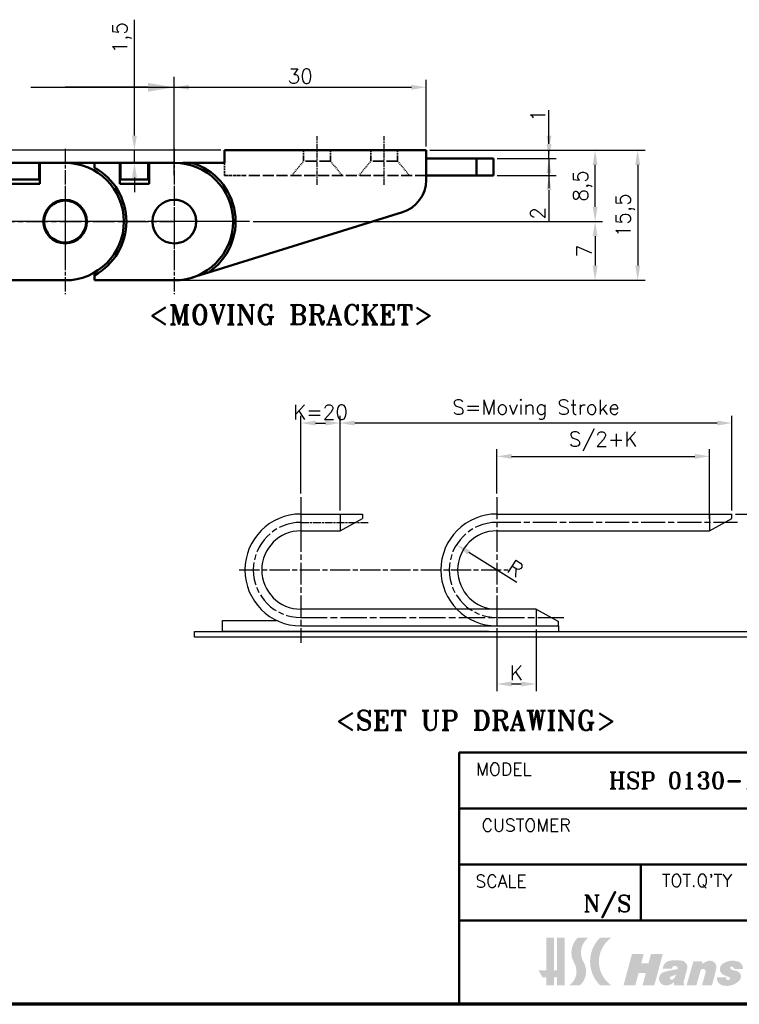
# Model space of a CAD drawing. Header units: millimetres. Extents: x 10 to 277, y 10 to 201.
# Tile 3 of 7: x 138 to 223, y 10 to 127. Entities that reach past the tile are written whole.
import ezdxf

# ---------------------------------------------------------------- set-up
doc = ezdxf.new("R2010")
doc.units = ezdxf.units.MM
doc.header["$LTSCALE"] = 0.3
for name, pattern in [('CHAIN', [0.35429999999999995, 0.2362, -0.0295, 0.0591, -0.0295]), ('DASHED', [0.2067999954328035, 0.1654999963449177, -0.04129999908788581]), ('연속', [0])]:
    doc.linetypes.add(name, pattern=pattern)
doc.layers.add('DIM', color=3, linetype='Continuous')
for name, color, linetype, lineweight in [('경계(ISO)', 7, 'Continuous', 70), ('기호(ISO)', 7, 'Continuous', 25), ('스케치 형상(ISO)', 7, 'Continuous', 25), ('외형선(ISO)', 7, 'Continuous', 50), ('은선 (ISO)', 2, 'DASHED', 35), ('제목(ISO)', 7, 'Continuous', 50), ('중심 표식(ISO)', 1, 'CHAIN', 25), ('중심선(ISO)', 1, 'CHAIN', 25), ('치수(ISO)', 7, '연속', 25), ('해치 (ISO)', 3, 'Continuous', 18)]:
    doc.layers.add(name, color=color, linetype=linetype, lineweight=lineweight)
doc.styles.get("Standard").update_dxf_attribs({"font": 'romans.shx'})
doc.styles.add('주 문자 (ISO)', font='tahoma.ttf')
doc.styles.add('한신 주석 텍스트', font='RomanT.shx')
doc.styles.add('한신치수', font='RomanS.shx')
doc.dimstyles.new('ISO-25', dxfattribs={"dimscale": 0.7, "dimtxt": 2.5, "dimasz": 2.5, "dimexe": 1.25, "dimexo": 0.625, "dimtad": 1, "dimtxsty": 'Standard', "dimcen": 2.5, "dimclrt": 7, "dimadec": 0, "dimazin": 0, "dimtfac": 1, "dimtmove": 0, "dimatfit": 3, "dimfxl": 1, "dimarcsym": 0})
doc.dimstyles.new('한신체인', dxfattribs={"dimscale": 1.25, "dimtxt": 3, "dimasz": 2.5, "dimexe": 1, "dimexo": 1, "dimgap": 1, "dimtad": 1, "dimrnd": 1e-08, "dimdsep": 46, "dimtxsty": '한신치수', "dimcen": 0.09, "dimdle": 10, "dimclrd": 3, "dimclre": 3, "dimclrt": 3, "dimazin": 2, "dimtfac": 1.168400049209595, "dimtmove": 0, "dimatfit": 3, "dimfxl": 1, "dimtolj": 1, "dimlwd": -1, "dimlwe": -1, "dimarcsym": 0})

# ---------------------------------------------------------------- blocks, each defined once
blk = doc.blocks.new('*D150')
at = {"layer": 'Defpoints', "color": 0, "transparency": 16777216}
for p in [(143.0850932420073, 119.2506083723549), (156.084768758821, 107.5230586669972), (143.0850932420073, 103.2563920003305)]:
    blk.add_point(p, dxfattribs=at)
at = {"layer": '치수(ISO)', "color": 3, "transparency": 16777216}
for p, q in [((156.084768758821, 108.7730586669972), (156.084768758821, 120.5006083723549)), ((152.959768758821, 119.2506083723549), (143.0850932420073, 119.2506083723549))]:
    blk.add_line(p, q, dxfattribs=at)
blk.add_solid([(152.959768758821, 119.7714417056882), (152.959768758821, 118.7297750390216), (156.084768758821, 119.2506083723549)], dxfattribs=at)
at = {"layer": '치수(ISO)', "color": 3, "transparency": 16777216, "insert": (149.5849310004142, 122.3756083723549), "char_height": 3.75, "attachment_point": 5, "style": '한신치수'}
blk.add_mtext('\\A1;  ', dxfattribs=at)
blk = doc.blocks.new('_None')
blk = doc.blocks.new('MOVING BRACKET')
at = {"layer": '기호(ISO)', "color": 2, "insert": (-28.11367750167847, 1.870082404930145), "char_height": 3.499999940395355, "attachment_point": 1, "style": '주 문자 (ISO)'}
blk.add_mtext('\\fRomanT|b0|i0;\\H3.5000;<MOVING BRACKET>', dxfattribs=at)
blk = doc.blocks.new('*D209')
at = {"layer": 'Defpoints', "color": 0, "transparency": 16777216}
for p in [(162.084768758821, 111.7563920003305), (19.68511952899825, 58.75639200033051), (84.98772911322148, 58.75639200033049)]:
    blk.add_point(p, dxfattribs=at)
at = {"layer": 'DIM', "color": 0, "lineweight": -2, "transparency": 16777216}
for p, q in [((161.647268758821, 111.7563920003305), (18.81011952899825, 111.7563920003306)), ((19.68511952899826, 110.0063920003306), (19.68511952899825, 60.50639200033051)), ((84.55022911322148, 58.75639200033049), (18.81011952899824, 58.75639200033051))]:
    blk.add_line(p, q, dxfattribs=at)
at = {"layer": 'DIM', "color": 0, "transparency": 16777216}
for points in [[(19.39345286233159, 110.0063920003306), (19.97678619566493, 110.0063920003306), (19.68511952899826, 111.7563920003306)], [(19.39345286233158, 60.50639200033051), (19.97678619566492, 60.50639200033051), (19.68511952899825, 58.75639200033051)]]:
    blk.add_solid(points, dxfattribs=at)
at = {"layer": 'DIM', "color": 7, "transparency": 16777216, "insert": (18.37261952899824, 85.25639200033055), "char_height": 1.75, "attachment_point": 5, "rotation": 90}
blk.add_mtext('53', dxfattribs=at)
blk = doc.blocks.new('*D213')
at = {"layer": 'Defpoints', "color": 0, "transparency": 16777216}
for p in [(156.084768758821, 119.2506083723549), (186.084768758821, 119.2563920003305), (186.084768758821, 111.7563920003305)]:
    blk.add_point(p, dxfattribs=at)
at = {"layer": 'DIM', "color": 0, "lineweight": -2, "transparency": 16777216}
for p, q in [((156.084768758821, 119.6881083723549), (156.084768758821, 120.1313920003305)), ((186.084768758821, 112.1938920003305), (186.084768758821, 120.1313920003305)), ((157.834768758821, 119.2563920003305), (184.334768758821, 119.2563920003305))]:
    blk.add_line(p, q, dxfattribs=at)
at = {"layer": 'DIM', "color": 0, "transparency": 16777216}
for points in [[(157.834768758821, 119.5480586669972), (157.834768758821, 118.9647253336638), (156.084768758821, 119.2563920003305)], [(184.334768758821, 119.5480586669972), (184.334768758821, 118.9647253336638), (186.084768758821, 119.2563920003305)]]:
    blk.add_solid(points, dxfattribs=at)
at = {"layer": 'DIM', "color": 7, "transparency": 16777216, "insert": (171.084768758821, 120.5688920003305), "char_height": 1.75, "attachment_point": 5}
blk.add_mtext('30', dxfattribs=at)
blk = doc.blocks.new('*D219')
at = {"layer": 'Defpoints', "color": 0, "transparency": 16777216}
for p in [(162.084768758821, 111.7563920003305), (151.3350932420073, 110.2563920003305), (162.084768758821, 110.2563920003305)]:
    blk.add_point(p, dxfattribs=at)
at = {"layer": 'DIM', "color": 0, "lineweight": -2, "transparency": 16777216}
for p, q in [((151.3350932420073, 113.5063920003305), (151.3350932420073, 127.3093403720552)), ((161.647268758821, 111.7563920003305), (150.4600932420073, 111.7563920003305)), ((151.3350932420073, 110.2563920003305), (151.3350932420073, 111.7563920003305)), ((161.647268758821, 110.2563920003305), (150.4600932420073, 110.2563920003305)), ((151.3350932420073, 108.5063920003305), (151.3350932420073, 106.7563920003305))]:
    blk.add_line(p, q, dxfattribs=at)
at = {"layer": 'DIM', "color": 0, "transparency": 16777216}
for points in [[(151.0434265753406, 113.5063920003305), (151.626759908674, 113.5063920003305), (151.3350932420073, 111.7563920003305)], [(151.0434265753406, 108.5063920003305), (151.626759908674, 108.5063920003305), (151.3350932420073, 110.2563920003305)]]:
    blk.add_solid(points, dxfattribs=at)
at = {"layer": 'DIM', "color": 7, "transparency": 16777216, "insert": (149.8559265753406, 125.1635070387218), "char_height": 1.75, "attachment_point": 5, "rotation": 90}
blk.add_mtext('1,5', dxfattribs=at)
blk = doc.blocks.new('*D220')
at = {"layer": 'Defpoints', "color": 0, "transparency": 16777216}
for p in [(186.084768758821, 111.7563920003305), (194.0847687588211, 110.7563920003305), (200.7112055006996, 110.7563920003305)]:
    blk.add_point(p, dxfattribs=at)
at = {"layer": 'DIM', "color": 0, "lineweight": -2, "transparency": 16777216}
for p, q in [((200.7112055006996, 113.5063920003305), (200.7112055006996, 116.5480586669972)), ((186.522268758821, 111.7563920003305), (201.5862055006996, 111.7563920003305)), ((200.7112055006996, 110.7563920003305), (200.7112055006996, 111.7563920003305)), ((194.5222687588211, 110.7563920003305), (201.5862055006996, 110.7563920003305)), ((200.7112055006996, 109.0063920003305), (200.7112055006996, 107.2563920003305))]:
    blk.add_line(p, q, dxfattribs=at)
at = {"layer": 'DIM', "color": 0, "transparency": 16777216}
for points in [[(200.4195388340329, 113.5063920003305), (201.0028721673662, 113.5063920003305), (200.7112055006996, 111.7563920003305)], [(200.4195388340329, 109.0063920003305), (201.0028721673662, 109.0063920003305), (200.7112055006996, 110.7563920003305)]]:
    blk.add_solid(points, dxfattribs=at)
at = {"layer": 'DIM', "color": 7, "transparency": 16777216, "insert": (199.3987055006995, 115.9022253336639), "char_height": 1.75, "attachment_point": 5, "rotation": 90}
blk.add_mtext('1', dxfattribs=at)
blk = doc.blocks.new('*D221')
at = {"layer": 'Defpoints', "color": 0, "transparency": 16777216}
for p in [(194.0847687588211, 110.7563920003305), (200.7112055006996, 110.7563920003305), (194.0847687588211, 108.7563920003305)]:
    blk.add_point(p, dxfattribs=at)
at = {"layer": 'DIM', "color": 0, "lineweight": -2, "transparency": 16777216}
for p, q in [((200.7112055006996, 112.5063920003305), (200.7112055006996, 114.2563920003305)), ((194.5222687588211, 110.7563920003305), (201.5862055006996, 110.7563920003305)), ((200.7112055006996, 110.7563920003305), (200.7112055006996, 108.7563920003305)), ((194.5222687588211, 108.7563920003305), (201.5862055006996, 108.7563920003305)), ((200.7112055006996, 107.0063920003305), (200.7112055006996, 103.2147253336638))]:
    blk.add_line(p, q, dxfattribs=at)
at = {"layer": 'DIM', "color": 0, "transparency": 16777216}
for points in [[(200.4195388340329, 112.5063920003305), (201.0028721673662, 112.5063920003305), (200.7112055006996, 110.7563920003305)], [(200.4195388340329, 107.0063920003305), (201.0028721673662, 107.0063920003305), (200.7112055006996, 108.7563920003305)]]:
    blk.add_solid(points, dxfattribs=at)
at = {"layer": 'DIM', "color": 7, "transparency": 16777216, "insert": (199.3987055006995, 104.2355586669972), "char_height": 1.75, "attachment_point": 5, "rotation": 90}
blk.add_mtext('2', dxfattribs=at)
blk = doc.blocks.new('*D222')
at = {"layer": 'Defpoints', "color": 0, "transparency": 16777216}
for p in [(186.084768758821, 111.7563920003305), (206.2050221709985, 111.7563920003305), (165.0514354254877, 103.2563920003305)]:
    blk.add_point(p, dxfattribs=at)
at = {"layer": 'DIM', "color": 0, "lineweight": -2, "transparency": 16777216}
for p, q in [((186.522268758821, 111.7563920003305), (207.0800221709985, 111.7563920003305)), ((206.2050221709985, 105.0063920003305), (206.2050221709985, 110.0063920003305)), ((165.4889354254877, 103.2563920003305), (207.0800221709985, 103.2563920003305))]:
    blk.add_line(p, q, dxfattribs=at)
at = {"layer": 'DIM', "color": 0, "transparency": 16777216}
for points in [[(205.9133555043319, 110.0063920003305), (206.4966888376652, 110.0063920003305), (206.2050221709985, 111.7563920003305)], [(205.9133555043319, 105.0063920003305), (206.4966888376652, 105.0063920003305), (206.2050221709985, 103.2563920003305)]]:
    blk.add_solid(points, dxfattribs=at)
at = {"layer": 'DIM', "color": 7, "transparency": 16777216, "insert": (204.7258555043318, 107.5063920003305), "char_height": 1.75, "attachment_point": 5, "rotation": 90}
blk.add_mtext('8,5', dxfattribs=at)
blk = doc.blocks.new('*D223')
at = {"layer": 'Defpoints', "color": 0, "transparency": 16777216}
for p in [(165.0514354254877, 103.2563920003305), (156.0850932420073, 96.25639200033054), (206.2050221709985, 96.25639200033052)]:
    blk.add_point(p, dxfattribs=at)
at = {"layer": 'DIM', "color": 0, "lineweight": -2, "transparency": 16777216}
for p, q in [((165.4889354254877, 103.2563920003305), (207.0800221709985, 103.2563920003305)), ((206.2050221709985, 101.5063920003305), (206.2050221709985, 98.00639200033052)), ((156.5225932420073, 96.25639200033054), (207.0800221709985, 96.25639200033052))]:
    blk.add_line(p, q, dxfattribs=at)
at = {"layer": 'DIM', "color": 0, "transparency": 16777216}
for points in [[(205.9133555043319, 101.5063920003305), (206.4966888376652, 101.5063920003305), (206.2050221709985, 103.2563920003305)], [(205.9133555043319, 98.00639200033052), (206.4966888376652, 98.00639200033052), (206.2050221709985, 96.25639200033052)]]:
    blk.add_solid(points, dxfattribs=at)
at = {"layer": 'DIM', "color": 7, "transparency": 16777216, "insert": (204.8925221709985, 99.75639200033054), "char_height": 1.75, "attachment_point": 5, "rotation": 90}
blk.add_mtext('7', dxfattribs=at)
blk = doc.blocks.new('*D224')
at = {"layer": 'Defpoints', "color": 0, "transparency": 16777216}
for p in [(186.084768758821, 111.7563920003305), (156.0850932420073, 96.25639200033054), (211.2793541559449, 96.25639200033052)]:
    blk.add_point(p, dxfattribs=at)
at = {"layer": 'DIM', "color": 0, "lineweight": -2, "transparency": 16777216}
for p, q in [((186.522268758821, 111.7563920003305), (212.1543541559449, 111.7563920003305)), ((211.2793541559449, 110.0063920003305), (211.2793541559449, 98.00639200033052)), ((156.5225932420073, 96.25639200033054), (212.1543541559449, 96.25639200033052))]:
    blk.add_line(p, q, dxfattribs=at)
at = {"layer": 'DIM', "color": 0, "transparency": 16777216}
for points in [[(210.9876874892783, 110.0063920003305), (211.5710208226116, 110.0063920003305), (211.2793541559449, 111.7563920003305)], [(210.9876874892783, 98.00639200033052), (211.5710208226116, 98.00639200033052), (211.2793541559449, 96.25639200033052)]]:
    blk.add_solid(points, dxfattribs=at)
at = {"layer": 'DIM', "color": 7, "transparency": 16777216, "insert": (209.8001874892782, 104.0063920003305), "char_height": 1.75, "attachment_point": 5, "rotation": 90}
blk.add_mtext('15,5', dxfattribs=at)
blk = doc.blocks.new('*D229')
at = {"layer": 'Defpoints', "color": 0, "transparency": 16777216}
for p in [(222.4988362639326, 68.41340573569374), (228.4988362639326, 54.41340573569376), (231.6127890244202, 54.41340573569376)]:
    blk.add_point(p, dxfattribs=at)
at = {"layer": 'DIM', "color": 0, "lineweight": -2, "transparency": 16777216}
for p, q in [((222.9363362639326, 68.41340573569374), (232.4877890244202, 68.41340573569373)), ((231.6127890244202, 66.66340573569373), (231.6127890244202, 56.16340573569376)), ((228.9363362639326, 54.41340573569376), (232.4877890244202, 54.41340573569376))]:
    blk.add_line(p, q, dxfattribs=at)
at = {"layer": 'DIM', "color": 0, "transparency": 16777216}
for points in [[(231.3211223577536, 66.66340573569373), (231.9044556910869, 66.66340573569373), (231.6127890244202, 68.41340573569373)], [(231.3211223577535, 56.16340573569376), (231.9044556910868, 56.16340573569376), (231.6127890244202, 54.41340573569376)]]:
    blk.add_solid(points, dxfattribs=at)
at = {"layer": 'DIM', "color": 7, "transparency": 16777216, "insert": (230.3002890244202, 61.41340573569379), "char_height": 1.75, "attachment_point": 5, "rotation": 90}
blk.add_mtext('H', dxfattribs=at)
blk = doc.blocks.new('*D230')
at = {"layer": 'Defpoints', "color": 0, "transparency": 16777216}
for p in [(194.4988362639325, 55.08007240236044), (199.1655029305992, 55.08007240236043), (199.1655029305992, 48.1640052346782)]:
    blk.add_point(p, dxfattribs=at)
at = {"layer": 'DIM', "color": 0, "lineweight": -2, "transparency": 16777216}
for p, q in [((194.4988362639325, 54.64257240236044), (194.4988362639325, 47.2890052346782)), ((199.1655029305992, 54.64257240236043), (199.1655029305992, 47.2890052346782)), ((196.2488362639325, 48.1640052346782), (197.4155029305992, 48.1640052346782))]:
    blk.add_line(p, q, dxfattribs=at)
at = {"layer": 'DIM', "color": 0, "transparency": 16777216}
for points in [[(196.2488362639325, 48.45567190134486), (196.2488362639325, 47.87233856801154), (194.4988362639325, 48.1640052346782)], [(197.4155029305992, 48.45567190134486), (197.4155029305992, 47.87233856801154), (199.1655029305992, 48.1640052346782)]]:
    blk.add_solid(points, dxfattribs=at)
at = {"layer": 'DIM', "color": 7, "transparency": 16777216, "insert": (196.8321695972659, 49.4765052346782), "char_height": 1.75, "attachment_point": 5}
blk.add_mtext('K', dxfattribs=at)
blk = doc.blocks.new('*D231')
at = {"layer": 'Defpoints', "color": 0, "transparency": 16777216}
for p in [(219.8321695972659, 75.28145780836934), (194.4988362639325, 70.4134057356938), (219.8321695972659, 67.41340573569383)]:
    blk.add_point(p, dxfattribs=at)
at = {"layer": 'DIM', "color": 0, "lineweight": -2, "transparency": 16777216}
for p, q in [((194.4988362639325, 70.8509057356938), (194.4988362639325, 76.15645780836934)), ((196.2488362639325, 75.28145780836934), (218.0821695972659, 75.28145780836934)), ((219.8321695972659, 67.85090573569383), (219.8321695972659, 76.15645780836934))]:
    blk.add_line(p, q, dxfattribs=at)
at = {"layer": 'DIM', "color": 0, "transparency": 16777216}
for points in [[(196.2488362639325, 75.57312447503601), (196.2488362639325, 74.98979114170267), (194.4988362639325, 75.28145780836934)], [(218.0821695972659, 75.57312447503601), (218.0821695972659, 74.98979114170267), (219.8321695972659, 75.28145780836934)]]:
    blk.add_solid(points, dxfattribs=at)
at = {"layer": 'DIM', "color": 7, "transparency": 16777216, "insert": (207.1655029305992, 77.05229114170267), "char_height": 1.75, "attachment_point": 5}
blk.add_mtext('S/2+K', dxfattribs=at)
blk = doc.blocks.new('*D232')
at = {"layer": 'Defpoints', "color": 0, "transparency": 16777216}
for p in [(175.8321695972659, 79.2510411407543), (171.1655029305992, 70.4134057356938), (175.8321695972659, 68.41340573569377)]:
    blk.add_point(p, dxfattribs=at)
at = {"layer": 'DIM', "color": 0, "lineweight": -2, "transparency": 16777216}
for p, q in [((171.1655029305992, 70.8509057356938), (171.1655029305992, 80.1260411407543)), ((175.8321695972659, 68.85090573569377), (175.8321695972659, 80.1260411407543)), ((172.9155029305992, 79.2510411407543), (174.0821695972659, 79.2510411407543))]:
    blk.add_line(p, q, dxfattribs=at)
at = {"layer": 'DIM', "color": 0, "transparency": 16777216}
for points in [[(172.9155029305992, 79.54270780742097), (172.9155029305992, 78.95937447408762), (171.1655029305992, 79.2510411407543)], [(174.0821695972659, 79.54270780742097), (174.0821695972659, 78.95937447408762), (175.8321695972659, 79.2510411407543)]]:
    blk.add_solid(points, dxfattribs=at)
at = {"layer": 'DIM', "color": 7, "transparency": 16777216, "insert": (173.4988362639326, 80.5635411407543), "char_height": 1.75, "attachment_point": 5}
blk.add_mtext('K=20', dxfattribs=at)
blk = doc.blocks.new('*D233')
at = {"layer": 'Defpoints', "color": 0, "transparency": 16777216}
for p in [(175.8321695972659, 79.2510411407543), (175.8321695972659, 68.41340573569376), (222.4988362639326, 68.41340573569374)]:
    blk.add_point(p, dxfattribs=at)
at = {"layer": 'DIM', "color": 0, "lineweight": -2, "transparency": 16777216}
for p, q in [((175.8321695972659, 68.85090573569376), (175.8321695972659, 80.1260411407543)), ((222.4988362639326, 68.85090573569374), (222.4988362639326, 80.1260411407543)), ((220.7488362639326, 79.2510411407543), (177.5821695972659, 79.2510411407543))]:
    blk.add_line(p, q, dxfattribs=at)
at = {"layer": 'DIM', "color": 0, "transparency": 16777216}
for points in [[(177.5821695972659, 79.54270780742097), (177.5821695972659, 78.95937447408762), (175.8321695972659, 79.2510411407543)], [(220.7488362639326, 79.54270780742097), (220.7488362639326, 78.95937447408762), (222.4988362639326, 79.2510411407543)]]:
    blk.add_solid(points, dxfattribs=at)
at = {"layer": 'DIM', "color": 7, "transparency": 16777216, "insert": (199.1655029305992, 80.85520780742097), "char_height": 1.75, "attachment_point": 5}
blk.add_mtext('S=Moving Stroke', dxfattribs=at)
blk = doc.blocks.new('*D234')
at = {"layer": 'Defpoints', "color": 0, "transparency": 16777216}
for p in [(189.6976914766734, 64.75674236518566), (194.4988362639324, 61.74673906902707)]:
    blk.add_point(p, dxfattribs=at)
at = {"layer": 'DIM', "color": 0, "lineweight": -2, "transparency": 16777216}
blk.add_line((196.8641061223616, 60.26386979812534), (191.1803979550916, 63.8271825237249), dxfattribs=at)
at = {"layer": 'DIM', "color": 0, "transparency": 16777216}
blk.add_solid([(191.3353245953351, 64.07430027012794), (191.0254713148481, 63.58006477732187), (189.6976914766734, 64.75674236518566)], dxfattribs=at)
at = {"layer": 'DIM', "color": 7, "transparency": 16777216, "insert": (196.6963638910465, 61.91814289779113), "char_height": 1.75, "attachment_point": 5, "rotation": 327.91498194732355}
blk.add_mtext('R', dxfattribs=at)

msp = doc.modelspace()

# ---------------------------------------------------------------- hatches: boundary and pattern name
at = {"layer": '해치 (ISO)'}
for points in [[(200.3928060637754, 14.06331657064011), (200.3928060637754, 17.92998323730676), (201.3261393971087, 17.92998323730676), (201.3261393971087, 14.06331657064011), (201.659472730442, 14.06331657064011), (201.659472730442, 17.92998323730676), (202.5928060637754, 17.92998323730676), (202.5928060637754, 12.2633165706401), (201.659472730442, 12.2633165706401), (201.659472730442, 13.19664990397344), (201.3261393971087, 13.19664990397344), (201.3261393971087, 12.2633165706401), (200.3928060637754, 12.2633165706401), (200.3928060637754, 13.19664990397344), (199.9598429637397, 13.19664990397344), (199.459472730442, 14.06331657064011)], [(209.5928060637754, 12.26331657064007), (210.9928060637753, 12.26331657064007), (211.3857982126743, 13.72998323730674), (212.2524648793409, 13.72998323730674), (211.859472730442, 12.2633165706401), (213.259472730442, 12.2633165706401), (214.2598163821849, 15.99664990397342), (212.8598163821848, 15.99664990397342), (212.5561406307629, 14.86331657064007), (211.6894739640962, 14.86331657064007), (211.9931497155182, 15.99664990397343), (210.5931497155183, 15.99664990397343)]]:
    msp.add_hatch(color=7, dxfattribs=at).paths.add_polyline_path(points)
h = msp.add_hatch(color=7, dxfattribs=at)
edge = h.paths.add_edge_path()
edge.add_line((203.1261393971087, 12.2633165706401), (204.3928060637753, 12.2633165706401))
edge.add_arc((202.9352586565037, 13.91121084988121), 2.2, 311.4924651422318, 390.6839073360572)
edge.add_arc((206.7333672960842, 16.16492010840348), 2.216427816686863, 127.2165836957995, 210.6839073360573, ccw=False)
edge.add_line((205.3928060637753, 17.92998323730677), (204.1261393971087, 17.92998323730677))
edge.add_arc((205.8492170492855, 16.16492010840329), 2.466666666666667, 134.310384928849, 210.3022662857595)
edge.add_arc((201.9928060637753, 13.91121084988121), 2, -55.48189215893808, 30.302266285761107, ccw=False)
h = msp.add_hatch(color=7, dxfattribs=at)
edge = h.paths.add_edge_path()
edge.add_line((206.7928060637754, 12.2633165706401), (208.1261393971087, 12.2633165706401))
edge.add_arc((210.1236378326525, 15.09664990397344), 3.466666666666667, 125.18381548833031, 234.81618451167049, ccw=False)
edge.add_line((208.1261393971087, 17.92998323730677), (206.7928060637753, 17.92998323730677))
edge.add_arc((209.5903044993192, 15.09664990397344), 3.981679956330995, 134.6353716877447, 225.3646283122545)
h = msp.add_hatch(color=7, dxfattribs=at)
edge = h.paths.add_edge_path(flags=0)
edge.add_arc((214.6735819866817, 13.97900571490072), 1.271721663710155, 306.1770774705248, 339.9442206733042)
edge.add_line((215.8681854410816, 13.5428880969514), (215.2324314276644, 13.31253531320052))
edge.add_arc((215.3026260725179, 13.1188040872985), 0.2060560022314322, 109.9169737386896, 306.1770774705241)
edge = h.paths.add_edge_path()
edge.add_line((215.6132517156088, 12.2633165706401), (216.7959817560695, 12.2633165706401))
edge.add_line((216.7959817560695, 12.2633165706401), (216.8384049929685, 12.42164224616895))
edge.add_arc((216.8763836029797, 12.56338034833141), 0.1467380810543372, 165.0000000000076, 254.9999999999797, ccw=False)
edge.add_line((216.7346455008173, 12.60135895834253), (217.163552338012, 14.20206106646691))
edge.add_arc((216.3810906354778, 14.41172104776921), 0.8100639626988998, 345.0000000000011, 450)
edge.add_line((216.3810906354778, 15.22178501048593), (215.3077783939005, 15.22178501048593))
edge.add_arc((215.3077783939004, 14.17061865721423), 1.051166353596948, 90, 175.5251169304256)
edge.add_line((214.2598163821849, 14.25263282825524), (215.3469416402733, 14.25263282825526))
edge.add_arc((215.7120029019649, 14.21184747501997), 0.3673325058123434, 22.510015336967, 173.6252393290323, ccw=False)
edge.add_arc((215.9289132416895, 14.30173910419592), 0.1325334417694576, -81.62602272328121, 22.510015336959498, ccw=False)
edge.add_arc((217.765079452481, 1.828046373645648), 12.47557968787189, 98.37397727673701, 105.5458744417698)
edge.add_arc((214.642246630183, 13.05370795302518), 0.8236458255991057, 105.5458744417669, 281.281709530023)
edge.add_arc((214.4684317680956, 13.92501383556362), 1.712119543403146, 281.2817095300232, 311.963461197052)
edge.add_line((215.6132517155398, 12.65193072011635), (215.6132517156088, 12.26331657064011))
h = msp.add_hatch(color=7, dxfattribs=at)
edge = h.paths.add_edge_path()
edge.add_line((217.9081858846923, 15.10225390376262), (218.9805444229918, 15.10225390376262))
edge.add_line((218.9805444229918, 15.10225390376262), (218.9125780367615, 14.78507744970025))
edge.add_arc((220.2060389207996, 13.19754124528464), 2.04775786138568, 105.45909696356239, 129.1717679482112, ccw=False)
edge.add_arc((219.8692082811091, 14.41548901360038), 0.7840919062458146, -14.337590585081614, 105.45909696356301, ccw=False)
edge.add_line((220.6288784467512, 14.22132064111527), (220.1284211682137, 12.26331657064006))
edge.add_line((220.1284211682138, 12.26331657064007), (218.9301280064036, 12.26331657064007))
edge.add_line((218.9301280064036, 12.26331657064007), (219.3883427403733, 13.87444207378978))
edge.add_arc((219.0642556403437, 13.89343539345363), 0.3246431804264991, 356.645982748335, 524.1238979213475)
edge.add_line((218.7519958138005, 13.98224415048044), (218.2631214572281, 12.2633165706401))
edge.add_line((218.2631214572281, 12.2633165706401), (217.1007733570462, 12.2633165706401))
edge.add_line((217.1007733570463, 12.2633165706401), (217.9081858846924, 15.10225390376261))
h = msp.add_hatch(color=7, dxfattribs=at)
edge = h.paths.add_edge_path()
edge.add_arc((222.0689504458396, 13.13197969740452), 0.2613128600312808, 165.4696428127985, 269.3199450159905)
edge.add_arc((222.068314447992, 13.07839832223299), 0.207727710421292, 269.3199450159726, 434.6146394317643)
edge.add_arc((223.1776279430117, 17.10975853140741), 3.973473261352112, 244.87448421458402, 254.6146394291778, ccw=False)
edge.add_arc((221.8076825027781, 14.18862534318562), 0.747055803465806, 127.0220652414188, 244.8744842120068, ccw=False)
edge.add_arc((222.5789371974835, 13.16595545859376), 2.027949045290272, 69.38153505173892, 127.02206524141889, ccw=False)
edge.add_arc((223.0761051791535, 14.48735624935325), 0.6161147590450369, 51.52788990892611, 69.38153505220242, ccw=False)
edge.add_arc((222.8503001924, 14.2031966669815), 0.9790673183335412, -0.06645623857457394, 51.527889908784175, ccw=False)
edge.add_line((223.829366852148, 14.20206106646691), (222.8045971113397, 14.20206106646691))
edge.add_arc((222.236483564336, 13.92935027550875), 0.630177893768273, 25.64234092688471, 62.04913768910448)
edge.add_arc((222.4542309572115, 14.33972220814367), 0.1656146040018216, 62.04913768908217, 242.0491376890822)
edge.add_arc((223.3240941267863, 15.979087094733), 2.021464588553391, 242.0491376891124, 261.0483130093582)
edge.add_arc((222.9046577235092, 13.31634001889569), 0.6741149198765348, -41.773389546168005, 81.04831300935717, ccw=False)
edge.add_arc((221.8957584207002, 14.2175572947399), 2.026915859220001, 254.6106971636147, 318.22661045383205, ccw=False)
edge.add_arc((221.5961634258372, 13.12909081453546), 0.8979710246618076, 175.6282231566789, 254.6106971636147, ccw=False)
edge.add_line((220.7008051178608, 13.19754124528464), (221.8159957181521, 13.19754124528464))

# ---------------------------------------------------------------- linework, layer by layer
at = {"layer": '경계(ISO)'}
msp.add_line((276.6666662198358, 9.999999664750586), (9.999999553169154, 9.999999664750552), dxfattribs=at)
at = {"layer": '스케치 형상(ISO)', "color": 3}
msp.add_line((138.9878938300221, 119.2563920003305), (158.9878938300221, 119.2563920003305), dxfattribs=at)
at = {"layer": '스케치 형상(ISO)', "color": 1, "linetype": 'CHAIN', "ltscale": 37.37082290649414}
msp.add_line((58.98789383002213, 103.2563920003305), (156.084768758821, 103.2563920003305), dxfattribs=at)
at = {"layer": '스케치 형상(ISO)', "color": 1, "linetype": 'CHAIN', "ltscale": 36.69207000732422}
for p, q in [((171.1655029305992, 70.4134057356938), (171.1655029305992, 53.0800724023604)), ((194.4988362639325, 70.4134057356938), (194.4988362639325, 53.0800724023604))]:
    msp.add_line(p, q, dxfattribs=at)
at = {"layer": '스케치 형상(ISO)'}
for p, q in [((171.1655029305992, 68.41340573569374), (171.1655029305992, 66.41340573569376)), ((171.1655029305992, 68.41340573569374), (178.4988362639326, 68.41340573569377)), ((175.8321695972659, 68.41340573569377), (175.8321695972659, 66.41340573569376)), ((178.4988362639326, 68.41340573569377), (178.4988362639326, 67.88007240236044)), ((194.4988362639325, 68.41340573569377), (222.4988362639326, 68.41340573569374)), ((219.8321695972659, 68.41340573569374), (219.8321695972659, 66.41340573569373)), ((222.4988362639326, 67.88007240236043), (222.4988362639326, 68.41340573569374)), ((175.8321695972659, 66.41340573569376), (178.4988362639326, 67.88007240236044)), ((219.8321695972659, 66.41340573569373), (222.4988362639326, 67.88007240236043)), ((171.1655029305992, 66.41340573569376), (175.8321695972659, 66.41340573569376)), ((194.4988362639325, 66.41340573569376), (219.8321695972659, 66.41340573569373)), ((199.1655029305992, 57.08007240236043), (171.1655029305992, 57.08007240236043)), ((194.4988362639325, 57.08007240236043), (194.4988362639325, 55.08007240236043)), ((199.1655029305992, 57.08007240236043), (199.1655029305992, 55.08007240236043)), ((199.1655029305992, 57.08007240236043), (201.8321695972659, 55.61340573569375)), ((161.8321695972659, 54.41340573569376), (161.8321695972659, 55.74673906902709)), ((161.8321695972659, 55.74673906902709), (168.2595703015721, 55.7467390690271)), ((201.8321695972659, 55.08007240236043), (201.8321695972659, 55.61340573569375)), ((158.4988362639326, 54.41340573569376), (228.4988362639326, 54.41340573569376)), ((158.4988362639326, 53.74673906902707), (158.4988362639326, 54.41340573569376)), ((193.4988362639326, 54.41340573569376), (161.8321695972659, 54.41340573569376)), ((171.1655029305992, 55.08007240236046), (201.8321695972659, 55.08007240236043)), ((201.8321695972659, 55.08007240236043), (201.8321695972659, 54.41340573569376)), ((228.4988362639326, 53.74673906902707), (158.4988362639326, 53.74673906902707))]:
    msp.add_line(p, q, dxfattribs=at)
at = {"layer": '스케치 형상(ISO)', "color": 1, "linetype": 'CHAIN', "ltscale": 13.33438873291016}
msp.add_line((171.1655029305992, 67.41340573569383), (179.1655029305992, 67.41340573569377), dxfattribs=at)
at = {"layer": '스케치 형상(ISO)', "color": 1, "linetype": 'CHAIN', "ltscale": 40.45535659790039}
msp.add_line((223.1655029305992, 67.41340573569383), (194.4988362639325, 67.41340573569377), dxfattribs=at)
at = {"layer": '스케치 형상(ISO)', "color": 1, "linetype": 'CHAIN', "ltscale": 33.86960220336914}
msp.add_line((163.8321695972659, 61.74673906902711), (195.8321695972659, 61.7467390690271), dxfattribs=at)
at = {"layer": '스케치 형상(ISO)', "color": 1, "linetype": 'CHAIN', "ltscale": 44.21864700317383}
msp.add_line((171.1655029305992, 56.0800724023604), (202.4988362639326, 56.08007240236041), dxfattribs=at)
at = {"layer": '스케치 형상(ISO)'}
for centre, radius in [((171.1655029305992, 61.7467390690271), 6.666666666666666), ((194.4988362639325, 61.7467390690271), 6.666666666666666), ((171.1655029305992, 61.7467390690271), 4.666666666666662), ((194.4988362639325, 61.7467390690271), 4.666666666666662)]:
    msp.add_arc(centre, radius, 90, 270, dxfattribs=at)
at = {"layer": '스케치 형상(ISO)', "color": 1, "linetype": 'CHAIN', "ltscale": 37.6849250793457}
for centre, radius in [((171.1655029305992, 61.7467390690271), 5.666666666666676), ((194.4988362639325, 61.74673906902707), 5.666666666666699)]:
    msp.add_arc(centre, radius, 90, 270, dxfattribs=at)
at = {"layer": '외형선(ISO)'}
for p, q in [((186.084768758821, 111.7563920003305), (162.084768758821, 111.7563920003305)), ((162.084768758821, 111.7563920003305), (162.084768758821, 110.2563920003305)), ((186.084768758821, 108.2012982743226), (186.084768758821, 111.7563920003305)), ((186.084768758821, 110.7563920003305), (192.084768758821, 110.7563920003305)), ((192.084768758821, 108.7563920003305), (192.084768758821, 110.7563920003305)), ((192.084768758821, 110.7563920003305), (194.0847687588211, 110.7563920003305)), ((194.0847687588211, 108.7563920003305), (194.0847687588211, 110.7563920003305)), ((139.9850932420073, 110.2563920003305), (136.6850932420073, 110.2563920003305)), ((139.9850932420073, 110.2563920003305), (139.9850932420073, 109.4063920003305)), ((139.9850932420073, 110.2563920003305), (140.0850932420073, 110.2563920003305)), ((139.9850932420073, 109.4063920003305), (139.9850932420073, 109.1063920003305)), ((139.9850932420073, 109.1063920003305), (139.9850932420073, 108.2563920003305)), ((140.0850932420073, 110.2563920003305), (140.0850932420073, 107.7563920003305)), ((140.0850932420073, 110.2563920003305), (143.0850932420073, 110.2563920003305)), ((143.0850932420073, 110.2563920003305), (146.5850932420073, 110.2563920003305)), ((146.5850932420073, 110.2563920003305), (149.5850932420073, 110.2563920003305)), ((146.5850932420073, 110.2563920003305), (146.5850932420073, 109.6626389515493)), ((149.5850932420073, 110.2563920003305), (149.6850932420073, 110.2563920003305)), ((149.5850932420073, 107.7563920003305), (149.5850932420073, 110.2563920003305)), ((152.9850932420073, 110.2563920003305), (149.6850932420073, 110.2563920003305)), ((149.6850932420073, 109.4063920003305), (149.6850932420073, 110.2563920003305)), ((149.6850932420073, 109.4063920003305), (149.6850932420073, 109.1063920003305)), ((149.6850932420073, 108.2563920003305), (149.6850932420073, 109.1063920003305)), ((152.9850932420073, 110.2563920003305), (152.9850932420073, 109.4063920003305)), ((152.9850932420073, 110.2563920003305), (153.0850932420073, 110.2563920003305)), ((152.9850932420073, 109.4063920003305), (152.9850932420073, 109.1063920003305)), ((152.9850932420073, 109.1063920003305), (152.9850932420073, 108.2563920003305)), ((153.0850932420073, 110.2563920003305), (153.0850932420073, 107.7563920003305)), ((153.0850932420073, 110.2563920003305), (156.0850932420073, 110.2563920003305)), ((157.084768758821, 110.2563920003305), (157.084768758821, 110.1846420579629)), ((157.084768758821, 110.2563920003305), (158.1560002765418, 110.2563920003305)), ((162.084768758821, 110.2563920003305), (158.1560002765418, 110.2563920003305)), ((136.6850932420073, 108.2563920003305), (139.9850932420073, 108.2563920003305)), ((139.9850932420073, 108.2563920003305), (140.0850932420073, 108.2563920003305)), ((149.5850932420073, 108.2563920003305), (149.6850932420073, 108.2563920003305)), ((149.6850932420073, 108.2563920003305), (152.9850932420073, 108.2563920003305)), ((152.9850932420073, 108.2563920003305), (153.0850932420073, 108.2563920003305)), ((186.084768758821, 108.7563920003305), (192.084768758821, 108.7563920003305)), ((192.084768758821, 108.7563920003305), (194.0847687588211, 108.7563920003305)), ((140.0850932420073, 107.7563920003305), (136.5850932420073, 107.7563920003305)), ((153.0850932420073, 107.7563920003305), (149.5850932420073, 107.7563920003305)), ((160.1414902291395, 97.18737141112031), (183.2727367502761, 104.381778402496)), ((143.0850932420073, 96.25639200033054), (133.5850932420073, 96.25639200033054)), ((146.5850932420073, 97.19421417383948), (146.5850932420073, 96.85014504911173)), ((146.5850932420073, 96.85014504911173), (146.5850932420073, 96.25639200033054)), ((156.0850932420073, 96.25639200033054), (146.5850932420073, 96.25639200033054)), ((160.1414902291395, 97.18737141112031), (158.1990821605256, 96.58323301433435))]:
    msp.add_line(p, q, dxfattribs=at)
for centre, radius in [((143.0850932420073, 103.2563920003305), 2.6), ((143.0850932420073, 103.2563920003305), 2.5), ((156.084768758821, 103.2563920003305), 2.6)]:
    msp.add_circle(centre, radius, dxfattribs=at)
for centre, radius, start, end in [((143.0850932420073, 103.2563920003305), 6.999999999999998, 270, 90), ((143.0850932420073, 103.2563920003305), 7.300000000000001, 298.6496209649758, 61.35037903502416), ((156.0850932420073, 103.2563920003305), 6.999999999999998, 270, 90), ((156.084768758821, 103.2563920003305), 7.300000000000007, 303.759994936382, 73.51702986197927), ((182.084768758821, 108.2012982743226), 4.000000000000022, 287.2770247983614, 0), ((156.0850932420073, 103.2563920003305), 2.599999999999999, 269.9964247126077, 90.00357529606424)]:
    msp.add_arc(centre, radius, start, end, dxfattribs=at)
at = {"layer": '은선 (ISO)', "linetype": 'CHAIN', "ltscale": 9.68048095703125}
for p, q in [((171.4847687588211, 110.4563920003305), (171.484768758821, 111.7563920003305)), ((174.684768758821, 110.4563920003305), (174.684768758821, 111.7563920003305)), ((179.484768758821, 110.4563920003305), (179.484768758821, 111.7563920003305)), ((182.684768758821, 110.4563920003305), (182.684768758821, 111.7563920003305))]:
    msp.add_line(p, q, dxfattribs=at)
at = {"layer": '은선 (ISO)'}
for p, q in [((170.084768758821, 108.7563920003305), (171.484768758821, 110.4563920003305)), ((174.684768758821, 110.4563920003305), (176.084768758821, 108.7563920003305)), ((178.084768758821, 108.7563920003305), (179.484768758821, 110.4563920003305)), ((182.684768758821, 110.4563920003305), (184.084768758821, 108.7563920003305))]:
    msp.add_line(p, q, dxfattribs=at)
at = {"layer": '은선 (ISO)', "ltscale": 26.59574508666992}
for p, q in [((174.684768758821, 110.4563920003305), (171.4847687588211, 110.4563920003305)), ((182.684768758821, 110.4563920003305), (179.484768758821, 110.4563920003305)), ((186.084768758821, 108.7563920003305), (164.0847687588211, 108.7563920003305))]:
    msp.add_line(p, q, dxfattribs=at)
at = {"layer": '은선 (ISO)', "ltscale": 0.2379292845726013}
for p, q in [((154.0850932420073, 110.1730385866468), (154.0850932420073, 110.2563920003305)), ((141.0850932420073, 96.25639200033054), (141.0850932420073, 96.3397454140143)), ((154.0850932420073, 96.25639200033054), (154.0850932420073, 96.3397454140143))]:
    msp.add_line(p, q, dxfattribs=at)
at = {"layer": '은선 (ISO)', "ltscale": 4.283394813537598}
msp.add_line((162.084768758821, 108.7563920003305), (162.084768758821, 110.2563920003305), dxfattribs=at)
at = {"layer": '은선 (ISO)', "ltscale": 8.076935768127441}
msp.add_line((162.084768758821, 108.7563920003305), (164.0847687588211, 108.7563920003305), dxfattribs=at)
at = {"layer": '은선 (ISO)', "ltscale": 0.1056757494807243}
msp.add_line((158.1990821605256, 96.58323301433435), (158.1637127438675, 96.57223222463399), dxfattribs=at)
at = {"layer": '은선 (ISO)', "ltscale": 29.62215805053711}
msp.add_arc((156.0850932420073, 103.2563920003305), 2.6, 90.00357529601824, 269.9964247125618, dxfattribs=at)
at = {"layer": '제목(ISO)'}
for p, q in [((189.9999995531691, 9.999999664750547), (189.9999995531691, 39.99999966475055)), ((189.9999995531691, 39.99999966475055), (276.6666662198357, 39.9999996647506)), ((189.9999995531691, 33.33333299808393), (276.6666662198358, 33.33333299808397)), ((189.9999995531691, 26.66666633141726), (276.6666662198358, 26.66666633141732)), ((211.6666662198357, 26.66666633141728), (211.6666662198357, 19.9999996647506)), ((189.9999995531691, 19.9999996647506), (276.6666662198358, 19.99999966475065)), ((276.6666662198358, 9.99999966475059), (189.9999995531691, 9.999999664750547))]:
    msp.add_line(p, q, dxfattribs=at)
at = {"layer": '중심 표식(ISO)', "linetype": 'CHAIN', "ltscale": 23.99096870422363}
for p, q in [((143.0850932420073, 111.9230586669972), (143.0850932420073, 94.58972533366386)), ((156.0850932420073, 111.9230586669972), (156.0850932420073, 94.58972533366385)), ((143.0850932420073, 107.5230586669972), (143.0850932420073, 98.98972533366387)), ((156.084768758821, 107.5230586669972), (156.084768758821, 98.98972533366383)), ((156.0850932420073, 107.5230586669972), (156.0850932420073, 98.98972533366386)), ((138.7517599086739, 103.2563920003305), (128.4184265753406, 103.2563920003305)), ((139.0517599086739, 103.2563920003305), (128.4184265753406, 103.2563920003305)), ((147.351759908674, 103.2563920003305), (138.8184265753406, 103.2563920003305)), ((151.751759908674, 103.2563920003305), (141.4184265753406, 103.2563920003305)), ((152.0517599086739, 103.2563920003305), (141.4184265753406, 103.2563920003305)), ((160.3514354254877, 103.2563920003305), (151.8181020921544, 103.2563920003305)), ((160.351759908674, 103.2563920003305), (151.8184265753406, 103.2563920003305)), ((165.0514354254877, 103.2563920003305), (154.4181020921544, 103.2563920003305)), ((164.751759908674, 103.2563920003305), (154.4184265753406, 103.2563920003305))]:
    msp.add_line(p, q, dxfattribs=at)
at = {"layer": '중심 표식(ISO)', "linetype": 'CHAIN', "ltscale": 13.88999271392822}
for p, q in [((143.0850932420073, 107.4230586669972), (143.0850932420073, 99.08972533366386)), ((147.251759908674, 103.2563920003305), (138.9184265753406, 103.2563920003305))]:
    msp.add_line(p, q, dxfattribs=at)
at = {"layer": '중심 표식(ISO)', "linetype": 'CHAIN', "ltscale": 5.55593729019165}
for p, q in [((143.0850932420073, 104.9230586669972), (143.0850932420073, 101.5897253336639)), ((156.084768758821, 104.9230586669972), (156.084768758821, 101.5897253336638))]:
    msp.add_line(p, q, dxfattribs=at)
at = {"layer": '중심선(ISO)', "linetype": 'CHAIN', "ltscale": 9.68048095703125}
for p, q in [((173.084768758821, 107.6152135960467), (173.084768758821, 113.4230586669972)), ((181.084768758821, 107.6152135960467), (181.084768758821, 113.4230586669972))]:
    msp.add_line(p, q, dxfattribs=at)

# ---------------------------------------------------------------- block references
at = {"xscale": 0.6666666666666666, "yscale": 0.6666666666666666, "zscale": 0.6666666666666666}
msp.add_blockref('MOVING BRACKET', (171.7751718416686, 92.09427339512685), dxfattribs=at)

# ---------------------------------------------------------------- texts
at = {"layer": '기호(ISO)', "color": 2, "insert": (191.9933402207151, 43.84349653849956), "char_height": 2.333333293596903, "width": 39.63393768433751, "attachment_point": 5, "style": '한신 주석 텍스트'}
msp.add_mtext('{<SET UP DRAWING>}', dxfattribs=at)
at = {"layer": '제목(ISO)', "attachment_point": 5, "style": '주 문자 (ISO)'}
for s, insert, char_height in [('{\\fRomanT|b0|i0|c0|p2;MODEL}', (195.3333328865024, 37.9999996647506), 1.5), ('{\\fRomanT|b0|i0|c0|p2;HSP 0130-1BN 18R}', (221.9999995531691, 36.66666633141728), 2), ('{\\fRomanT|b0|i0|c0|p2;CUSTOMER}', (197.9999995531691, 31.33333299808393), 1.5), ('{\\fRomanT|b0|i0|c0|p2;SCALE}', (194.9999995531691, 24.66666633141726), 1.5), ("{\\fRomanT|b0|i0|c0|p2;TOT.Q'TY}", (218.3333328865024, 24.66666633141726), 1.5), ('{\\fRomanT|b0|i0|c0|p2;N/S}', (207.6666662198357, 21.66666633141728), 2)]:
    msp.add_mtext(s, dxfattribs=dict(at, insert=insert, char_height=char_height))

# ---------------------------------------------------------------- dimensions: what is measured, and where the dimension line sits
at = {"layer": 'DIM'}
for base, p1, p2, picture, middle in [((151.3350932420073, 110.2563920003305), (162.084768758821, 111.7563920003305), (162.084768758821, 110.2563920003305), '*D219', (151.3350932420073, 125.1635070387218)), ((200.7112055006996, 110.7563920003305), (186.084768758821, 111.7563920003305), (194.0847687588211, 110.7563920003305), '*D220', (200.7112055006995, 115.9022253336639)), ((200.7112055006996, 110.7563920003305), (194.0847687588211, 108.7563920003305), (194.0847687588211, 110.7563920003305), '*D221', (200.7112055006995, 104.2355586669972))]:
    dim = msp.add_linear_dim(base=base, p1=p1, p2=p2, angle=90, dimstyle='ISO-25', dxfattribs=at)
    dim.commit()
    dim.dimension.update_dxf_attribs({"geometry": picture, "text_midpoint": middle, "dimtype": 160})
dim = msp.add_linear_dim(base=(186.084768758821, 119.2563920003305), p1=(156.084768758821, 119.2506083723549), p2=(186.084768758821, 111.7563920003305), dimstyle='ISO-25', dxfattribs=at)
dim.commit()
dim.dimension.update_dxf_attribs({"geometry": '*D213', "text_midpoint": (171.084768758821, 120.5688920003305)})
for base, p1, p2, picture, middle in [((19.68511952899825, 58.75639200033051), (162.084768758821, 111.7563920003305), (84.98772911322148, 58.75639200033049), '*D209', (18.37261952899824, 85.25639200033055)), ((211.2793541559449, 96.25639200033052), (186.084768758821, 111.7563920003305), (156.0850932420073, 96.25639200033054), '*D224', (209.8001874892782, 104.0063920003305)), ((206.2050221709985, 111.7563920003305), (165.0514354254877, 103.2563920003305), (186.084768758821, 111.7563920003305), '*D222', (204.7258555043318, 107.5063920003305)), ((206.2050221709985, 96.25639200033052), (165.0514354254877, 103.2563920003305), (156.0850932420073, 96.25639200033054), '*D223', (204.8925221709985, 99.75639200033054))]:
    dim = msp.add_linear_dim(base=base, p1=p1, p2=p2, angle=90, dimstyle='ISO-25', dxfattribs=at)
    dim.commit()
    dim.dimension.update_dxf_attribs({"geometry": picture, "text_midpoint": middle})
for p1, p2, text, picture, middle in [((222.4988362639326, 68.41340573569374), (175.8321695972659, 68.41340573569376), 'S=Moving Stroke', '*D233', (199.1655029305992, 79.2510411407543)), ((171.1655029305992, 70.4134057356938), (175.8321695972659, 68.41340573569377), 'K=20', '*D232', (173.4988362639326, 79.2510411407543))]:
    dim = msp.add_linear_dim(base=(175.8321695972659, 79.2510411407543), p1=p1, p2=p2, text=text, dimstyle='ISO-25', dxfattribs=at)
    dim.commit()
    dim.dimension.update_dxf_attribs({"geometry": picture, "text_midpoint": middle, "dimtype": 160})
for base, p1, p2, text, picture, middle in [((219.8321695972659, 75.28145780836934), (194.4988362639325, 70.4134057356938), (219.8321695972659, 67.41340573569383), 'S/2+K', '*D231', (207.1655029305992, 77.05229114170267)), ((199.1655029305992, 48.1640052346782), (194.4988362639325, 55.08007240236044), (199.1655029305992, 55.08007240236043), 'K', '*D230', (196.8321695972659, 49.4765052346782))]:
    dim = msp.add_linear_dim(base=base, p1=p1, p2=p2, text=text, dimstyle='ISO-25', dxfattribs=at)
    dim.commit()
    dim.dimension.update_dxf_attribs({"geometry": picture, "text_midpoint": middle})
dim = msp.add_linear_dim(base=(231.6127890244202, 54.41340573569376), p1=(222.4988362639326, 68.41340573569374), p2=(228.4988362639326, 54.41340573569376), angle=90, text='H', dimstyle='ISO-25', dxfattribs=at)
dim.commit()
dim.dimension.update_dxf_attribs({"geometry": '*D229', "text_midpoint": (230.3002890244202, 61.41340573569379)})
dim = msp.add_radius_dim(center=(194.4988362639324, 61.74673906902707), mpoint=(189.6976914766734, 64.75674236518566), text='R', dimstyle='ISO-25', dxfattribs=at)
dim.commit()
dim.dimension.update_dxf_attribs({"geometry": '*D234', "text_midpoint": (195.9991940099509, 60.80611303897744), "dimtype": 164})
at = {"layer": '치수(ISO)', "color": 3}
dim = msp.add_linear_dim(base=(143.0850932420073, 119.2506083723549), p1=(156.084768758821, 107.5230586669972), p2=(143.0850932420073, 103.2563920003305), angle=180, text='  ', dimstyle='한신체인', override={"dimdec": 2, "dimblk2": 'None', "dimsah": 1, "dimdle": 0, "dimse2": 1, "dimtp": 0, "dimtm": -0, "dimtdec": 2, "dimtofl": 0, "dimatfit": 1}, dxfattribs=at)
dim.commit()
dim.dimension.update_dxf_attribs({"geometry": '*D150', "text_midpoint": (149.5849310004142, 119.2506083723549), "dimtype": 160})

doc.saveas('drawing.dxf')
